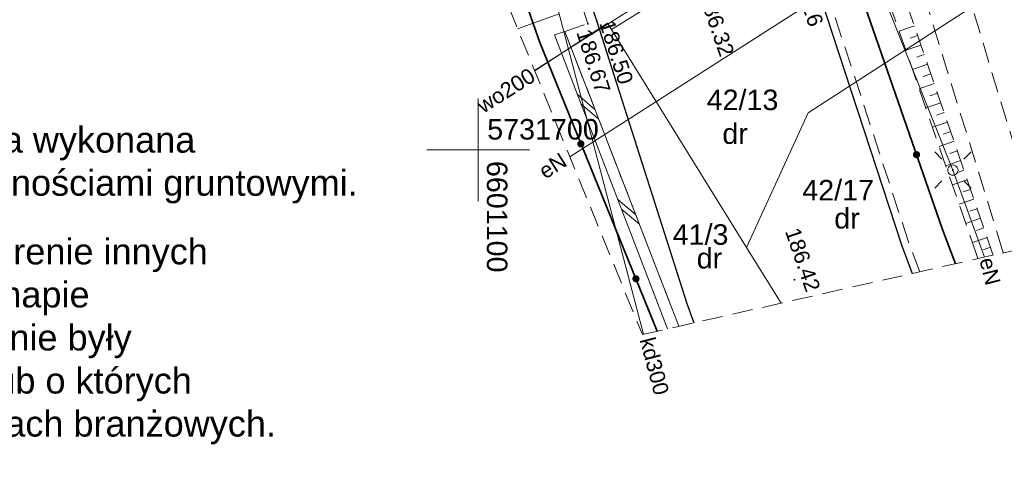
# Model space of a CAD drawing. Extents: x 8014 to 6635291, y -5609 to 5765892.
# Tile 8 of 158: x 6601078 to 6601126, y 5731684 to 5731706. Entities that reach past the tile are written whole.
import ezdxf
from ezdxf.enums import TextEntityAlignment as Align

# ---------------------------------------------------------------- set-up
doc = ezdxf.new("R2010")
doc.units = 0
doc.linetypes.add('PRZER2-1', pattern=[1.5, 1, -0.5])
doc.linetypes.add('PRZER3-1', pattern=[2, 1.5, -0.5])
doc.layers.get('0').update_dxf_attribs({"linetype": 'CONTINUOUS'})
doc.layers.add('a_zieleń', color=80, linetype='CONTINUOUS')
doc.layers.add('RAMKA', color=7, linetype='CONTINUOUS')
for name, color, linetype, lineweight in [('EGDE_O', 7, 'CONTINUOUS', 18), ('GESBZO_O', 7, 'CONTINUOUS', 50), ('GESDZI', 7, 'CONTINUOUS', 18), ('GSLKOG', 7, 'CONTINUOUS', 35), ('GSLKRW', 7, 'CONTINUOUS', 25), ('GSPWPS', 7, 'CONTINUOUS', 13), ('GSPWPS_O', 7, 'CONTINUOUS', 13), ('GSSDSO', 7, 'CONTINUOUS', 18), ('GSSINN', 7, 'CONTINUOUS', 18), ('GSSKOA', 7, 'CONTINUOUS', 18), ('GSSKOD', 7, 'CONTINUOUS', 18), ('GSSZSN', 7, 'CONTINUOUS', 18), ('GUPELA', 7, 'CONTINUOUS', 18), ('Ramka sekcyjna', 7, 'CONTINUOUS', 18)]:
    doc.layers.add(name, color=color, linetype=linetype, lineweight=lineweight)
for name, color, linetype, lineweight, true_color in [('EGUG_O', 7, 'CONTINUOUS', 18, 0x008000), ('GOSRBG', 4, 'CONTINUOUS', 35, 0x00ffff), ('GULEPR', 1, 'CONTINUOUS', 18, 0xff0000), ('GULEPR_O', 1, 'CONTINUOUS', 18, 0xff0000), ('GULKPR', 7, 'CONTINUOUS', 18, 0x803300), ('GULWPR', 5, 'CONTINUOUS', 18, 0x0000ff), ('SUEP_O', 1, 'CONTINUOUS', 18, 0xff0000), ('SUKP_O', 7, 'CONTINUOUS', 18, 0x803300), ('SUWP_O', 5, 'CONTINUOUS', 18, 0x0000ff)]:
    doc.layers.add(name, color=color, linetype=linetype, lineweight=lineweight, true_color=true_color)
doc.styles.add('Arial', font='arial.ttf')

# ---------------------------------------------------------------- blocks, each defined once
blk = doc.blocks.new('D_GSPWPS1')
blk.add_hatch(color=0).paths.add_polyline_path([(-0.045, 0), (-0.043467, -0.011647), (-0.038971, -0.0225), (-0.03182, -0.03182), (-0.0225, -0.038971), (-0.011647, -0.043467), (0, -0.045), (0.011647, -0.043467), (0.0225, -0.038971), (0.03182, -0.03182), (0.038971, -0.0225), (0.043467, -0.011647), (0.045, 0), (0.043467, 0.011647), (0.038971, 0.0225), (0.03182, 0.03182), (0.0225, 0.038971), (0.011647, 0.043467), (0, 0.045), (-0.011647, 0.043467), (-0.0225, 0.038971), (-0.03182, 0.03182), (-0.038971, 0.0225), (-0.043467, 0.011647)])
blk = doc.blocks.new('D_KOLO')
blk.add_hatch(color=0).paths.add_polyline_path([(-0.175, 0), (-0.169037, -0.045293), (-0.151554, -0.0875), (-0.123744, -0.123744), (-0.0875, -0.151554), (-0.045293, -0.169037), (0, -0.175), (0.045293, -0.169037), (0.0875, -0.151554), (0.123744, -0.123744), (0.151554, -0.0875), (0.169037, -0.045293), (0.175, 0), (0.169037, 0.045293), (0.151554, 0.0875), (0.123744, 0.123744), (0.0875, 0.151554), (0.045293, 0.169037), (0, 0.175), (-0.045293, 0.169037), (-0.0875, 0.151554), (-0.123744, 0.123744), (-0.151554, 0.0875), (-0.169037, 0.045293)])
blk = doc.blocks.new('D_GUPELA2')
blk.add_hatch(color=0).paths.add_polyline_path([(-0.001087, 0.044987), (0.011881, 0.043403), (0.021281, 0.03965), (0.030065, 0.033482), (0.038133, 0.023893), (0.043117, 0.012881), (0.044986, 0.001113), (0.044323, -0.007777), (0.040557, -0.019497), (0.033417, -0.030138), (0.024849, -0.037517), (0.013788, -0.042836), (0.002013, -0.044955), (-0.00982, -0.043916), (-0.020466, -0.040077), (-0.029541, -0.033946), (-0.036867, -0.025804), (-0.04187, -0.01649), (-0.04461, -0.005909), (-0.044532, 0.006476), (-0.041285, 0.017903), (-0.034764, 0.028574), (-0.024479, 0.03776), (-0.013449, 0.042943)])
at = {"color": 0}
for points in [[(-0.883883, 0.883883), (-0.53033, 0.53033)], [(0.883883, 0.883883), (0.53033, 0.53033)], [(-0.883883, -0.883883), (-0.53033, -0.53033)], [(0.883883, -0.883883), (0.53033, -0.53033)]]:
    blk.add_lwpolyline(points, dxfattribs=at)
blk = doc.blocks.new('D_GUPELA1')
at = {"color": 0}
blk.add_lwpolyline([(0, 0.25), (0.064705, 0.241481), (0.125, 0.216506), (0.176777, 0.176777), (0.216506, 0.125), (0.241481, 0.064705), (0.25, 0), (0.241481, -0.064705), (0.216506, -0.125), (0.176777, -0.176777), (0.125, -0.216506), (0.064705, -0.241481), (0, -0.25), (-0.064705, -0.241481), (-0.125, -0.216506), (-0.176777, -0.176777), (-0.216506, -0.125), (-0.241481, -0.064705), (-0.25, 0), (-0.241481, 0.064705), (-0.216506, 0.125), (-0.176777, 0.176777), (-0.125, 0.216506), (-0.064705, 0.241481)], close=True, dxfattribs=at)
blk = doc.blocks.new('D_ODTN_2')
at = {"color": 0}
for points in [[(-0.75, -0.25), (0.25, 0.25)], [(-0.25, -0.25), (0.75, 0.25)]]:
    blk.add_lwpolyline(points, dxfattribs=at)

msp = doc.modelspace()

# ---------------------------------------------------------------- hatches: boundary and pattern name
at = {"layer": 'a_zieleń', "transparency": 33554687}
h = msp.add_hatch(dxfattribs=at)
h.set_pattern_fill('ANSI31', color=256, scale=2, angle=0.5416)
h.set_pattern_definition([(45.54155787, (6600987.53512, 5732094.77134), (-0.1784396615, 0.175097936), [])])
edge = h.paths.add_edge_path()
edge.add_line((6601184.523, 5731785.715), (6601184.767, 5731785.473))
edge.add_line((6601184.767, 5731785.473), (6601208.79, 5731802.27))
edge.add_line((6601208.79, 5731802.27), (6601211.05, 5731814.48))
edge.add_line((6601211.05, 5731814.48), (6601142.151, 5731813.823))
edge.add_arc((6601143.698, 5731819.102), 5.501, 253.6603, 270.5475)
edge.add_line((6601143.751, 5731813.601), (6601191.034, 5731814.053))
edge.add_arc((6601191.122, 5731812.113), 1.942, 359.8374, 92.594, ccw=False)
edge.add_line((6601193.063, 5731812.108), (6601193.074, 5731811.004))
edge.add_line((6601193.074, 5731811.004), (6601197.383, 5731811.045))
edge.add_line((6601197.383, 5731811.045), (6601197.425, 5731806.621))
edge.add_line((6601197.425, 5731806.621), (6601199.732, 5731806.642))
edge.add_line((6601199.732, 5731806.642), (6601199.803, 5731799.171))
edge.add_line((6601199.803, 5731799.171), (6601197.516, 5731797.165))
edge.add_line((6601197.516, 5731797.165), (6601194.216, 5731797.133))
edge.add_line((6601194.216, 5731797.133), (6601194.251, 5731793.47))
edge.add_arc((6601191.538, 5731793.658), 2.72, 281.0894, 356.0358, ccw=False)
edge.add_line((6601192.061, 5731790.989), (6601185.152, 5731786.156))
edge.add_arc((71774552.687, -87417922.681), 113685689.918, 124.97904394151, 124.97904432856)
h.paths.add_polyline_path([(6601204.906, 5731809.178), (6601202.577, 5731808.579), (6601203.741, 5731808.879)], flags=16)

# ---------------------------------------------------------------- linework, layer by layer
at = {"layer": 'GESDZI', "color": 8, "linetype": 'Continuous', "lineweight": 18, "elevation": 10.22}
for points in [[(6601098.119, 5731715.203), (6601100.31, 5731716.57), (6601119.86, 5731728.77), (6601123.05, 5731730.76), (6601126.07, 5731718.01), (6601125.19, 5731717.46), (6601106.49, 5731705.86), (6601106.29, 5731706.18), (6601102.749, 5731703.855)], [(6601114.764, 5731692.527), (6601113.08, 5731695.24), (6601116.07, 5731701.8), (6601127.94, 5731709.49), (6601130.865, 5731696.171)]]:
    msp.add_lwpolyline(points, dxfattribs=at)
msp.add_lwpolyline([(6601106.49, 5731705.86), (6601125.19, 5731717.46), (6601126.07, 5731718.01), (6601130.38, 5731711.07), (6601127.94, 5731709.49), (6601116.07, 5731701.8), (6601113.08, 5731695.24)], close=True, dxfattribs=at)
at = {"layer": 'GESDZI', "color": 7, "linetype": 'Continuous', "lineweight": 18, "elevation": 10.22}
msp.add_lwpolyline([(6601102.749, 5731703.855), (6601106.29, 5731706.18), (6601106.49, 5731705.86), (6601113.08, 5731695.24), (6601114.764, 5731692.527)], dxfattribs=at)
at = {"layer": 'GOSRBG', "color": 8, "linetype": 'PRZER2-1', "lineweight": 18, "elevation": 10.04}
msp.add_lwpolyline([(6601299.084, 5731734.247), (6601325.67, 5731736.853), (6601330.011, 5731849.566), (6601060.655, 5731853.302), (6601096.398, 5731719.42), (6601107.997, 5731690.995)], close=True, dxfattribs=at)
at = {"layer": 'GSLKOG', "color": 8, "linetype": 'Continuous', "lineweight": 35, "elevation": 10.18}
for points in [[(6601070.991, 5731820.276), (6601076.855, 5731798.011), (6601082.638, 5731775.249), (6601087.186, 5731756.972), (6601094.599, 5731729.227), (6601103.004, 5731705.233), (6601108.723, 5731691.159)], [(6601093.89, 5731815.126), (6601096.878, 5731802.386), (6601102.695, 5731779.243), (6601106.993, 5731761.035), (6601109.26, 5731750.894), (6601112.087, 5731733.879), (6601114.981, 5731719.163), (6601117.632, 5731710.491), (6601122.623, 5731696.121), (6601123.256, 5731694.449)]]:
    msp.add_lwpolyline(points, dxfattribs=at)
at = {"layer": 'GSLKRW', "color": 8, "linetype": 'Continuous', "lineweight": 25, "elevation": 10.18}
msp.add_lwpolyline([(6601078.991, 5731784.621), (6601075.721, 5731797.681), (6601068.865, 5731822.676), (6601068.666, 5731823.43), (6601066.819, 5731830.186, -0.094262), (6601066.573, 5731832.979), (6601066.795, 5731835.349, -0.220759), (6601067.476, 5731836.097, -0.495048), (6601068.611, 5731835.494), (6601069.708, 5731832.019), (6601070.002, 5731831.054), (6601071.971, 5731824.327), (6601072.226, 5731823.381), (6601078.996, 5731798.445), (6601084.692, 5731775.585), (6601089.064, 5731757.171), (6601097.767, 5731730.148), (6601105.781, 5731706.258), (6601110.17, 5731692.516), (6601110.512, 5731691.564)], format="xyb", dxfattribs=at)
msp.add_lwpolyline([(6601108.825, 5731750.719), (6601111.607, 5731733.785), (6601115.11, 5731713.014), (6601116.018, 5731709.472), (6601120.628, 5731695.374), (6601121.147, 5731693.972)], dxfattribs=at)
at = {"layer": 'GSSDSO', "color": 8, "linetype": 'Continuous', "lineweight": 18, "elevation": 10.18}
msp.add_lwpolyline([(6601109.771, 5731691.397), (6601109.431, 5731692.286), (6601104.218, 5731705.77), (6601103.708, 5731705.609), (6601108.891, 5731692.124), (6601109.217, 5731691.271)], dxfattribs=at)
at = {"layer": 'GSSINN', "color": 8, "linetype": 'PRZER2-1', "lineweight": 18, "elevation": 10.3}
for points in [[(6601078.991, 5731784.621), (6601075.721, 5731797.681), (6601068.865, 5731822.676), (6601068.666, 5731823.43), (6601067.353, 5731828.232), (6601067.498, 5731828.273), (6601070.411, 5731829.096), (6601070.563, 5731829.139), (6601071.971, 5731824.327), (6601072.226, 5731823.381), (6601078.996, 5731798.445), (6601084.692, 5731775.585), (6601089.064, 5731757.171), (6601097.767, 5731730.148), (6601105.781, 5731706.258), (6601110.17, 5731692.516), (6601110.512, 5731691.564)], [(6601109.771, 5731691.397), (6601109.431, 5731692.286), (6601104.218, 5731705.77), (6601105.343, 5731706.143), (6601097.408, 5731729.946), (6601088.67, 5731757.041), (6601084.273, 5731775.549), (6601078.624, 5731798.28), (6601071.582, 5731824.308), (6601069.009, 5731823.509), (6601076.078, 5731797.779), (6601081.806, 5731774.975), (6601086.035, 5731758.238)]]:
    msp.add_lwpolyline(points, dxfattribs=at)
for points in [[(6601092.874, 5731826.011, 0.08411), (6601092.039, 5731822.805, 0.095885), (6601093.019, 5731814.935), (6601096.416, 5731802.213), (6601102.139, 5731779.125), (6601106.492, 5731760.912), (6601108.825, 5731750.719), (6601111.607, 5731733.785), (6601115.11, 5731713.014), (6601116.018, 5731709.472), (6601120.628, 5731695.374), (6601121.147, 5731693.972)], [(6601121.512, 5731694.054), (6601120.965, 5731695.515), (6601116.391, 5731709.532), (6601115.488, 5731713.094), (6601111.994, 5731733.86), (6601109.203, 5731750.836), (6601106.88, 5731760.994), (6601102.557, 5731779.174), (6601096.809, 5731802.335), (6601093.394, 5731815.076, -0.049541), (6601092.529, 5731819.035, -0.147188), (6601093.257, 5731825.779)]]:
    msp.add_lwpolyline(points, format="xyb", dxfattribs=at)
at = {"layer": 'GSSKOA', "color": 8, "linetype": 'PRZER3-1', "lineweight": 18, "elevation": 10.18}
msp.add_lwpolyline([(6601078.991, 5731784.621), (6601075.721, 5731797.681), (6601068.865, 5731822.676), (6601068.666, 5731823.43), (6601066.819, 5731830.186, -0.094262), (6601066.573, 5731832.979), (6601066.795, 5731835.349, -0.220759), (6601067.476, 5731836.097, -0.495048), (6601068.611, 5731835.494), (6601069.708, 5731832.019), (6601070.002, 5731831.054), (6601071.971, 5731824.327), (6601072.226, 5731823.381), (6601078.996, 5731798.445), (6601084.692, 5731775.585), (6601089.064, 5731757.171), (6601097.767, 5731730.148), (6601105.781, 5731706.258), (6601110.17, 5731692.516), (6601110.512, 5731691.564)], format="xyb", dxfattribs=at)
msp.add_lwpolyline([(6601093.019, 5731814.935), (6601096.416, 5731802.213), (6601102.139, 5731779.125), (6601106.492, 5731760.912), (6601108.825, 5731750.719), (6601111.607, 5731733.785), (6601115.11, 5731713.014), (6601116.018, 5731709.472), (6601120.628, 5731695.374), (6601121.147, 5731693.972)], dxfattribs=at)
at = {"layer": 'GSSKOD', "color": 8, "linetype": 'PRZER2-1', "lineweight": 18, "elevation": 10.18}
msp.add_lwpolyline([(6601095.53, 5731830.158, 0.117629), (6601098.736, 5731829.044), (6601104.31, 5731828.801), (6601124.732, 5731827.854, -0.030836), (6601130.648, 5731827.54, -0.042728), (6601137.917, 5731825.976, 0.06379), (6601144.262, 5731824.822), (6601124.59, 5731825.705), (6601104.18, 5731826.61), (6601100.26, 5731826.8), (6601098.333, 5731822.44), (6601103.286, 5731803.464), (6601104.47, 5731798.59), (6601105.83, 5731798.99), (6601106.94, 5731794.8), (6601105.48, 5731794.52), (6601108.915, 5731781.012), (6601113.329, 5731762.836), (6601118.634, 5731734.045), (6601119.954, 5731724.963), (6601122.415, 5731712.383), (6601127.52, 5731695.613), (6601127.584, 5731695.429)], format="xyb", dxfattribs=at)
msp.add_lwpolyline([(6601125.584, 5731694.976), (6601125.542, 5731695.099), (6601120.37, 5731711.998), (6601117.929, 5731724.497), (6601116.585, 5731733.745), (6601111.376, 5731762.136), (6601106.886, 5731780.522), (6601101.325, 5731802.801), (6601095.519, 5731824.743), (6601093.257, 5731825.779)], dxfattribs=at)
at = {"layer": 'GSSZSN', "color": 8, "linetype": 'PRZER2-1', "lineweight": 18, "elevation": 10.06}
for points in [[(6601095.216, 5731818.95), (6601096.439, 5731814.538), (6601099.786, 5731802.596), (6601105.288, 5731780.146), (6601109.709, 5731761.799), (6601115.139, 5731733.574), (6601119.429, 5731711.358), (6601125.048, 5731694.995), (6601125.091, 5731694.864)], [(6601124.346, 5731694.696), (6601124.28, 5731694.895), (6601118.713, 5731710.987), (6601114.221, 5731733.454), (6601108.79, 5731761.541), (6601104.256, 5731779.833), (6601098.711, 5731802.063), (6601095.583, 5731814.334), (6601095.216, 5731818.95), (6601099.786, 5731802.596), (6601105.288, 5731780.146), (6601109.709, 5731761.799), (6601115.139, 5731733.574), (6601119.429, 5731711.358), (6601125.048, 5731694.995), (6601125.091, 5731694.864)]]:
    msp.add_lwpolyline(points, dxfattribs=at)
at = {"layer": 'GSSZSN', "color": 8, "linetype": 'Continuous', "lineweight": 18, "elevation": 10.06}
for points in [[(6601121.253, 5731706.045), (6601120.511, 5731705.79)], [(6601121.414, 5731705.576), (6601121.044, 5731705.449)], [(6601121.576, 5731705.107), (6601120.835, 5731704.853)], [(6601121.737, 5731704.638), (6601121.367, 5731704.511)], [(6601121.898, 5731704.168), (6601121.16, 5731703.915)], [(6601122.059, 5731703.699), (6601121.69, 5731703.573)], [(6601122.22, 5731703.23), (6601121.484, 5731702.977)], [(6601122.381, 5731702.761), (6601122.014, 5731702.634)], [(6601122.542, 5731702.291), (6601121.808, 5731702.039)], [(6601122.704, 5731701.822), (6601122.337, 5731701.696)], [(6601122.865, 5731701.353), (6601122.133, 5731701.102)], [(6601123.026, 5731700.884), (6601122.66, 5731700.758)], [(6601123.187, 5731700.414), (6601122.457, 5731700.164)], [(6601123.348, 5731699.945), (6601122.984, 5731699.82)], [(6601123.509, 5731699.476), (6601122.782, 5731699.226)], [(6601123.67, 5731699.007), (6601123.307, 5731698.882)], [(6601123.832, 5731698.537), (6601123.106, 5731698.288)], [(6601123.993, 5731698.068), (6601123.631, 5731697.944)], [(6601124.154, 5731697.599), (6601123.431, 5731697.35)], [(6601124.315, 5731697.13), (6601123.954, 5731697.006)], [(6601124.476, 5731696.66), (6601123.755, 5731696.413)], [(6601124.637, 5731696.191), (6601124.277, 5731696.067)], [(6601124.798, 5731695.722), (6601124.079, 5731695.475)], [(6601124.96, 5731695.253), (6601124.601, 5731695.129)]]:
    msp.add_lwpolyline(points, dxfattribs=at)
at = {"layer": 'GULEPR', "color": 8, "linetype": 'Continuous', "lineweight": 18, "elevation": 10.14}
for points in [[(6601098.52, 5731800.94), (6601099.31, 5731797.68), (6601102.72, 5731784.65), (6601105.07, 5731774.12), (6601106.97, 5731767.05), (6601109.43, 5731757.68), (6601112.37, 5731742.44), (6601113.72, 5731732.62), (6601118.91, 5731709.62), (6601123.13, 5731699.01), (6601124.672, 5731694.769)], [(6601122.59, 5731714.65), (6601123.52, 5731711.36), (6601117.22, 5731707.83), (6601104.461, 5731699.661)]]:
    msp.add_lwpolyline(points, dxfattribs=at)
at = {"layer": 'GULKPR', "color": 8, "linetype": 'Continuous', "lineweight": 18, "elevation": 10.14}
for points in [[(6601108.045, 5731691.006), (6601103.95, 5731706.63), (6601101.745, 5731712.735)], [(6601101.917, 5731705.896), (6601103.95, 5731706.63)]]:
    msp.add_lwpolyline(points, dxfattribs=at)
at = {"layer": 'GULWPR', "color": 8, "linetype": 'Continuous', "lineweight": 18, "elevation": 10.14}
msp.add_lwpolyline([(6601102.744, 5731703.869), (6601103.56, 5731704.38), (6601123, 5731716.68)], dxfattribs=at)
at = {"layer": 'Ramka sekcyjna', "color": 7, "linetype": 'Continuous', "lineweight": 18, "elevation": 100, "flags": 128}
for points in [[(6601100, 5731697.5), (6601100, 5731702.5)], [(6601102.5, 5731700), (6601097.5, 5731700)]]:
    msp.add_lwpolyline(points, dxfattribs=at)

# ---------------------------------------------------------------- block references
at = {"layer": 'GSLKOG', "color": 8, "linetype": 'Continuous', "lineweight": 35}
for p, rotation in [((6601105.001, 5731700.289, 10.18), 292.11575368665), ((6601121.358, 5731699.764, 10.18), 289.1531780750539), ((6601121.358, 5731699.764, 10.18), 289.1531780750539), ((6601107.684, 5731693.716, 10.18), 292.11575368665), ((6601107.684, 5731693.716, 10.18), 292.11575368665)]:
    msp.add_blockref('D_KOLO', p, dxfattribs=dict(at, rotation=rotation))
at = {"layer": 'GSPWPS', "color": 8, "linetype": 'Continuous', "lineweight": 13}
for p in [(6601105.781, 5731706.258, 10.08), (6601105.343, 5731706.143, 10.08), (6601115.41, 5731693.667, 10.08)]:
    msp.add_blockref('D_GSPWPS1', p, dxfattribs=at)
at = {"layer": 'GSSDSO', "color": 8, "linetype": 'Continuous', "lineweight": 18}
for p, yscale, rotation in [((6601105.345, 5731702.105, 10.18), 1.082627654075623, 111.0244129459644), ((6601107.323, 5731696.973, 10.18), 1.104207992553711, 111.0244129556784)]:
    msp.add_blockref('D_ODTN_2', p, dxfattribs=dict(at, yscale=yscale, rotation=rotation))
at = {"layer": 'GUPELA', "color": 8, "linetype": 'Continuous', "lineweight": 18}
for name, p in [('D_GUPELA2', (6601123.13, 5731699.01, 10.15)), ('D_GUPELA1', (6601123.13, 5731699.01, 10.16))]:
    msp.add_blockref(name, p, dxfattribs=at)

# ---------------------------------------------------------------- texts
at = {"layer": 'EGDE_O', "color": 8, "linetype": 'Continuous', "lineweight": 0, "style": 'Arial'}
for s, p in [('42/13', (6601112.878, 5731701.934, 10.8)), ('42/17', (6601117.538, 5731697.533, 10.8)), ('41/3', (6601110.834, 5731695.371, 10.8))]:
    msp.add_text(s, height=1, dxfattribs=at).set_placement(p, align=Align.CENTER)
at = {"layer": 'EGUG_O', "color": 8, "linetype": 'Continuous', "lineweight": 0, "style": 'Arial'}
for p in [(6601112.516, 5731700.288, 10.8), (6601117.97, 5731696.164, 10.8), (6601111.266, 5731694.217, 10.8)]:
    msp.add_text('dr', height=1, dxfattribs=at).set_placement(p, align=Align.CENTER)
at = {"layer": 'GESBZO_O', "color": 7, "linetype": 'Continuous', "lineweight": 0, "style": 'Arial'}
for s, rotation, p in [('5731700', 360, (6601103.154, 5731700.499, 10.8)), ('6601100', 270, (6601100.419, 5731696.739, 10.8))]:
    msp.add_text(s, height=1, rotation=rotation, dxfattribs=at).set_placement(p, align=Align.CENTER)
at = {"layer": 'GSPWPS_O', "color": 8, "linetype": 'Continuous', "lineweight": 0, "style": 'Arial'}
for s, rotation, p in [('186.16', 288.3751, (6601115.121, 5731708.975, 10.8)), ('186.32', 288.972, (6601110.75, 5731707.51, 10.8)), ('186.67', 287.7791, (6601104.769, 5731705.732, 10.8)), ('186.50', 287.6634, (6601105.892, 5731706.176, 10.8)), ('186.42', 289.0273, (6601114.94, 5731696.034, 10.8))]:
    msp.add_text(s, height=0.75, rotation=rotation, dxfattribs=at).set_placement(p)
at = {"layer": 'GULEPR_O', "color": 1, "linetype": 'Continuous', "lineweight": 0, "true_color": 0xff0000, "style": 'Arial'}
msp.add_text('eN', height=0.75, rotation=32.6282, dxfattribs=at).set_placement((6601103.828, 5731698.908, 10.8), align=Align.CENTER)
at = {"layer": 'RAMKA', "color": 7, "char_height": 1.25858, "width": 56.29258, "attachment_point": 1, "style": 'Arial'}
for s, insert in [('Uwaga: \\PMapa d/c projektowych została wykonana\\Pbez ustalenia obciążeń służebnościami gruntowymi.', (6601053.768, 5731703.217)), ('Nie wyklucza się istnienia w terenie innych\\Pniewykazanych na niniejszej mapie\\Purządzeń podziemnych, które nie były\\Pzgłoszone do inwentaryzacji lub o których\\Pbrak jest informacji w instytucjach branżowych.', (6601053.695, 5731695.674))]:
    msp.add_mtext(s, dxfattribs=dict(at, insert=insert))
at = {"layer": 'SUEP_O', "color": 8, "linetype": 'Continuous', "lineweight": 0, "style": 'Arial'}
for rotation, p in [(32.6282, (6601103.828, 5731698.908, 10.8)), (284.287, (6601124.579, 5731693.988, 10.8))]:
    msp.add_text('eN', height=0.75, rotation=rotation, dxfattribs=at).set_placement(p, align=Align.CENTER)
at = {"layer": 'SUKP_O', "color": 8, "linetype": 'Continuous', "lineweight": 0, "style": 'Arial'}
msp.add_text('kd300', height=0.75, rotation=284.6865, dxfattribs=at).set_placement((6601108.227, 5731689.362, 10.8), align=Align.CENTER)
at = {"layer": 'SUWP_O', "color": 8, "linetype": 'Continuous', "lineweight": 0, "style": 'Arial'}
msp.add_text('wo200', height=0.75, rotation=32.3222, dxfattribs=at).set_placement((6601101.549, 5731702.577, 10.8), align=Align.CENTER)

doc.saveas('drawing.dxf')
